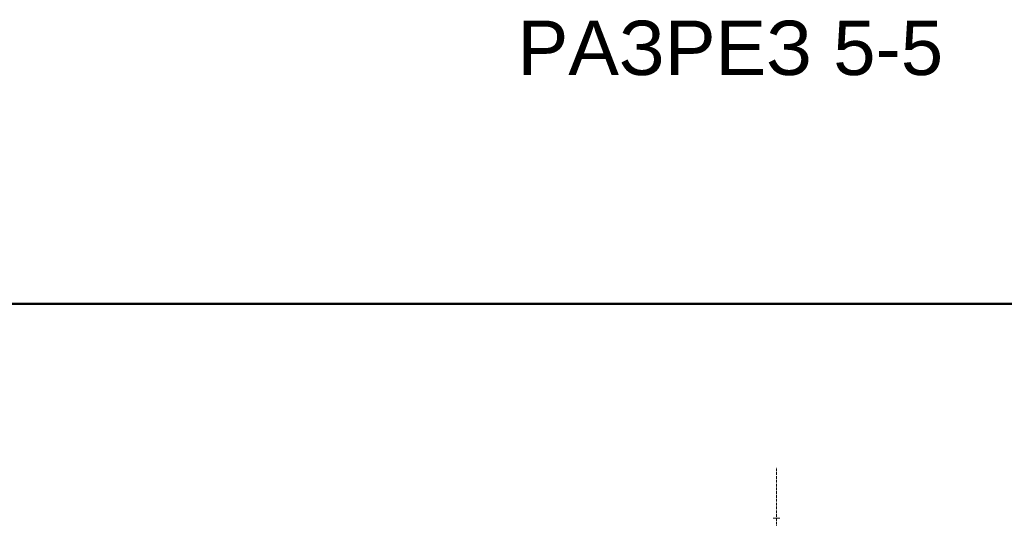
# Model space of a CAD drawing. Header units: metres. Extents: x -54598 to 1827199, y -329446 to -256744.
# Tile 172 of 256: x 117882 to 132360, y -293612 to -286281. Entities that reach past the tile are written whole.
import ezdxf

# ---------------------------------------------------------------- set-up
doc = ezdxf.new("R2010")
doc.units = ezdxf.units.M
doc.linetypes.add('ADSK_Осевая', pattern=[14, 10, -2, 0, -2])
for name, color, linetype, lineweight in [('A-WALL', 113, 'Continuous', 20), ('P-PIPE', 7, 'Continuous', 20), ('P-PIPE-CNTR', 7, 'ADSK_Осевая', 20)]:
    doc.layers.add(name, color=color, linetype=linetype, lineweight=lineweight)
doc.styles.get("Standard").update_dxf_attribs({"font": 'arial.ttf'})

# ---------------------------------------------------------------- blocks, each defined once
blk = doc.blocks.new('safdds')
at = {"layer": 'A-WALL', "lineweight": 50}
blk.add_line((313749.1, 101786.9), (303914.2, 101786.9), dxfattribs=at)
at = {"layer": 'P-PIPE', "color": 1}
for centre, radius, start, end in [((308494.1, 100786.9), 213, 86.7903, 93.2097), ((308494.1, 100893.4), 106.5, 85.6897, 90)]:
    blk.add_arc(centre, radius, start, end, dxfattribs=at)
at = {"layer": 'P-PIPE-CNTR', "color": 1}
blk.add_line((308494.1, 100386.9), (308494.1, 101186.9), dxfattribs=at)
at = {"insert": (309106.8, 102828.3), "char_height": 200, "attachment_point": 3}
blk.add_mtext_dynamic_manual_height_columns('РАЗРЕЗ 5-5', width=1553.705, gutter_width=12.5, heights=[0], dxfattribs=at)

msp = doc.modelspace()

# ---------------------------------------------------------------- block references
at = {"color": 5, "lineweight": 30, "xscale": 4, "yscale": 4, "zscale": 4}
msp.add_blockref('safdds', (-1104967, -697608), dxfattribs=at)

doc.saveas('drawing.dxf')
